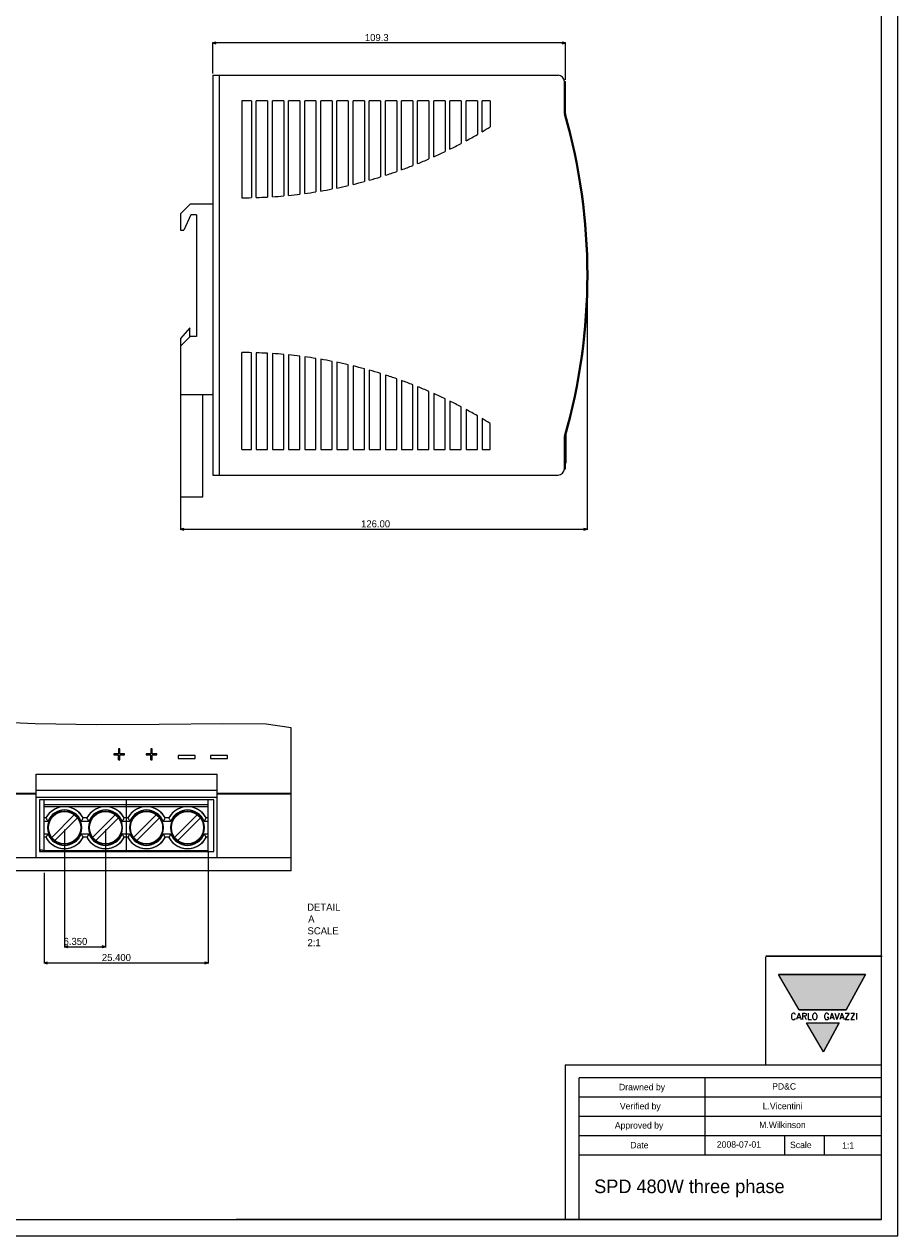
# Model space of a CAD drawing. Header units: inches. Extents: x 0 to 841, y 0 to 594.
# Tile 73 of 129: x 570 to 841, y 0 to 376. Entities that reach past the tile are written whole.
import ezdxf

# ---------------------------------------------------------------- set-up
doc = ezdxf.new("R2010")
doc.units = ezdxf.units.IN
doc.header["$LTSCALE"] = 46.255
doc.header["$MEASUREMENT"] = 0
doc.header["$PDMODE"] = 3
doc.header["$PDSIZE"] = 0.3125
doc.layers.get('0').update_dxf_attribs({"lineweight": 0})
doc.styles.add('Proxy_972A', font='trium.ttf.shx', dxfattribs={"height": 2})
doc.styles.add('Proxy_9810', font='txt.shx', dxfattribs={"width": 0.8, "height": 2})
doc.styles.get("Standard").update_dxf_attribs({"font": 'trium.ttf.shx'})
doc.dimstyles.new('DIMSTYLE_1', dxfattribs={"dimtxt": 2.2, "dimasz": 1, "dimexe": 0.18, "dimexo": 0.0625, "dimgap": 0.09, "dimtad": 1, "dimzin": 0, "dimdsep": 46, "dimtxsty": 'Standard', "dimblk": '_ARROW_FILLED', "dimcen": 0.09, "dimadec": 0, "dimazin": 0, "dimtp": 0.01, "dimtfac": 1, "dimtdec": 4, "dimtix": 1, "dimtmove": 0, "dimatfit": 3, "dimfxl": 1, "dimtolj": 1, "dimtzin": 0, "dimarcsym": 0})
doc.dimstyles.new('DIMSTYLE_4', dxfattribs={"dimtxt": 2.2, "dimasz": 1, "dimexe": 0.18, "dimexo": 0.0625, "dimgap": 0.09, "dimtad": 1, "dimdec": 1, "dimzin": 0, "dimdsep": 46, "dimtxsty": 'Standard', "dimblk": '_ARROW_FILLED', "dimcen": 0.09, "dimadec": 0, "dimazin": 0, "dimtfac": 1, "dimtdec": 4, "dimtix": 1, "dimtmove": 0, "dimatfit": 3, "dimfxl": 1, "dimtolj": 1, "dimtzin": 0, "dimarcsym": 0})
doc.dimstyles.new('DIMSTYLE_5', dxfattribs={"dimtxt": 2.2, "dimasz": 1, "dimexe": 0.18, "dimexo": 0.0625, "dimgap": 0.09, "dimtad": 1, "dimdec": 3, "dimlfac": 0.5, "dimzin": 0, "dimdsep": 46, "dimtxsty": 'Standard', "dimblk": '_ARROW_FILLED', "dimcen": 0.09, "dimadec": 0, "dimazin": 0, "dimtp": 0.001, "dimtfac": 1, "dimtdec": 4, "dimtix": 1, "dimtmove": 0, "dimatfit": 3, "dimfxl": 1, "dimtolj": 1, "dimtzin": 0, "dimarcsym": 0})

# ---------------------------------------------------------------- blocks, each defined once
blk = doc.blocks.new('LOGO_CARLO_GAVAZZI_BL0', base_point=(817.5, 69))
at = {"linetype": 'Continuous'}
for points in [[(810.42, 70), (804, 81), (831, 81), (825.04, 70)], [(818, 57), (812.75, 66), (822.88, 66)]]:
    blk.add_hatch(color=1, dxfattribs=at).paths.add_polyline_path(points, flags=0)
at = {"color": 1, "linetype": 'Continuous'}
for p, q in [((831, 81), (804, 81)), ((810.42, 70), (804, 81)), ((825.04, 70), (831, 81)), ((810.42, 70), (825.04, 70)), ((818, 57), (812.75, 66)), ((812.75, 66), (822.88, 66)), ((818, 57), (822.88, 66))]:
    blk.add_line(p, q, dxfattribs=at)
for points in [[(810.42, 70), (804, 81), (831, 81), (825.04, 70)], [(818, 57), (812.75, 66), (822.88, 66), (822.88, 66)]]:
    blk.add_lwpolyline(points, close=True, dxfattribs=at)
at = {"color": 2, "linetype": 'Continuous', "style": 'Proxy_9810'}
blk.add_text('CARLO GAVAZZI', height=2, dxfattribs=at).set_placement((807.77, 67))
blk = doc.blocks.new('_ARROW_FILLED')
at = {"linetype": 'ByBlock'}
blk.add_hatch(color=0, dxfattribs=at).paths.add_polyline_path([(0, 0), (-1, 0.25), (-1, -0.25)], flags=0)
at = {"color": 0, "linetype": 'ByBlock'}
blk.add_lwpolyline([(0, 0), (-1, 0.25), (-1, -0.25), (-1, -0.25)], close=True, dxfattribs=at)
blk = doc.blocks.new('*D17')
at = {"color": 0, "lineweight": -2}
for p, q in [((628.72, 360.36), (628.72, 369.98)), ((737.01, 369.8), (629.72, 369.8)), ((738.01, 358.36), (738.01, 369.98))]:
    blk.add_line(p, q, dxfattribs=at)
at = {"layer": 'Defpoints', "color": 0}
for p in [(628.72, 369.8), (628.72, 360.3), (738.01, 358.3)]:
    blk.add_point(p, dxfattribs=at)
at = {"color": 0, "lineweight": -2, "rotation": 180}
blk.add_blockref('_ARROW_FILLED', (628.72, 369.8), dxfattribs=at)
at = {"color": 0, "lineweight": -2}
blk.add_blockref('_ARROW_FILLED', (738.01, 369.8), dxfattribs=at)
at = {"color": 0, "insert": (679.54, 371.45), "char_height": 2.2, "attachment_point": 5}
blk.add_mtext('\\A1;109.3', dxfattribs=at)

msp = doc.modelspace()

# ---------------------------------------------------------------- linework, layer by layer
at = {"color": 7, "linetype": 'Continuous'}
for p, q in [((841, 0), (841, 594)), ((836, 5), (836, 589)), ((628.7169, 359.8013), (628.7169, 235.8013)), ((628.7169, 359.8013), (735.714, 359.8013)), ((737.714, 357.8013), (738.014, 357.8013)), ((738.014, 347.8853), (738.014, 357.8013)), ((637.7169, 351.8013), (637.7169, 321.8013)), ((640.7169, 351.8013), (637.7169, 351.8013)), ((640.7169, 351.8013), (640.7169, 321.8322)), ((642.2169, 321.8708), (642.2169, 351.8013)), ((645.7169, 351.8013), (642.2169, 351.8013)), ((645.7169, 351.8013), (645.7169, 322.021)), ((647.2169, 322.1113), (647.2169, 351.8013)), ((650.7169, 351.8013), (647.2169, 351.8013)), ((650.7169, 351.8013), (650.7169, 322.3822)), ((652.2169, 322.5244), (652.2169, 351.8013)), ((655.7169, 351.8013), (652.2169, 351.8013)), ((655.7169, 351.8013), (655.7169, 322.9171)), ((657.2169, 323.1117), (657.2169, 351.8013)), ((660.7169, 351.8013), (657.2169, 351.8013)), ((660.7169, 351.8013), (660.7169, 323.6275)), ((662.2169, 323.8753), (662.2169, 351.8013)), ((665.7169, 351.8013), (662.2169, 351.8013)), ((665.7169, 351.8013), (665.7169, 324.5161)), ((667.2169, 324.818), (667.2169, 351.8013)), ((670.7169, 351.8013), (667.2169, 351.8013)), ((670.7169, 351.8013), (670.7169, 325.5863)), ((672.2169, 325.9434), (672.2169, 351.8013)), ((675.7169, 351.8013), (672.2169, 351.8013)), ((675.7169, 351.8013), (675.7169, 326.8422)), ((677.2169, 327.2559), (677.2169, 351.8013)), ((680.7169, 351.8013), (677.2169, 351.8013)), ((680.7169, 351.8013), (680.7169, 328.2888)), ((682.2169, 328.7608), (682.2169, 351.8013)), ((685.7169, 351.8013), (682.2169, 351.8013)), ((685.7169, 351.8013), (685.7169, 329.9321)), ((687.2169, 330.4644), (687.2169, 351.8013)), ((690.7169, 351.8013), (687.2169, 351.8013)), ((690.7169, 351.8013), (690.7169, 331.7792)), ((692.2169, 332.3744), (692.2169, 351.8013)), ((695.7169, 351.8013), (692.2169, 351.8013)), ((695.7169, 351.8013), (695.7169, 333.8387)), ((697.2169, 334.4994), (697.2169, 351.8013)), ((700.7169, 351.8013), (697.2169, 351.8013)), ((700.7169, 351.8013), (700.7169, 336.1205)), ((702.2169, 336.8501), (702.2169, 351.8013)), ((705.7169, 351.8013), (702.2169, 351.8013)), ((705.7169, 351.8013), (705.7169, 338.6364)), ((707.2169, 339.4388), (707.2169, 351.8013)), ((710.7169, 351.8013), (707.2169, 351.8013)), ((710.7169, 351.8013), (710.7169, 341.4004)), ((712.2169, 342.2804), (712.2169, 351.8013)), ((714.7169, 351.8013), (712.2169, 351.8013)), ((714.7169, 351.8013), (714.7169, 343.8013)), ((618.7169, 316.8013), (621.7169, 319.8013)), ((628.7169, 319.8013), (621.7169, 319.8013)), ((618.7169, 316.8013), (618.7169, 311.8013)), ((621.9223, 316.4613), (619.7133, 311.8013)), ((623.7169, 316.4613), (621.9223, 316.4613)), ((623.7169, 316.4613), (623.7169, 278.8013)), ((618.7169, 311.8013), (619.7133, 311.8013)), ((621.6374, 281.5178), (618.7169, 278.1859)), ((618.7169, 275.8013), (621.7169, 278.8013)), ((618.7169, 278.1859), (618.7169, 229.04)), ((621.6374, 278.7219), (621.6374, 281.5178)), ((623.7169, 278.8013), (621.7169, 278.8013)), ((637.7169, 243.8013), (637.7169, 273.8013)), ((640.7169, 243.8013), (640.7169, 273.7704)), ((642.2169, 273.7318), (642.2169, 243.8013)), ((645.7169, 243.8013), (645.7169, 273.5816)), ((647.2169, 273.4914), (647.2169, 243.8013)), ((650.7169, 243.8013), (650.7169, 273.2204)), ((652.2169, 273.0783), (652.2169, 243.8013)), ((655.7169, 243.8013), (655.7169, 272.6856)), ((657.2169, 272.491), (657.2169, 243.8013)), ((660.7169, 243.8013), (660.7169, 271.9751)), ((662.2169, 271.7274), (662.2169, 243.8013)), ((665.7169, 243.8013), (665.7169, 271.0865)), ((667.2169, 270.7847), (667.2169, 243.8013)), ((670.7169, 243.8013), (670.7169, 270.0163)), ((672.2169, 269.6593), (672.2169, 243.8013)), ((675.7169, 243.8013), (675.7169, 268.7605)), ((677.2169, 268.3468), (677.2169, 243.8013)), ((680.7169, 243.8013), (680.7169, 267.3139)), ((682.2169, 266.8419), (682.2169, 243.8013)), ((685.7169, 243.8013), (685.7169, 265.6706)), ((687.2169, 265.1382), (687.2169, 243.8013)), ((690.7169, 243.8013), (690.7169, 263.8234)), ((692.2169, 263.2283), (692.2169, 243.8013)), ((618.7169, 260.8013), (628.7169, 260.8013)), ((625.6358, 229.04), (625.6358, 260.8013)), ((695.7169, 243.8013), (695.7169, 261.7639)), ((697.2169, 261.1032), (697.2169, 243.8013)), ((700.7169, 243.8013), (700.7169, 259.4821)), ((702.2169, 258.7526), (702.2169, 243.8013)), ((705.7169, 243.8013), (705.7169, 256.9663)), ((707.2169, 256.1638), (707.2169, 243.8013)), ((710.7169, 243.8013), (710.7169, 254.2023)), ((712.2169, 253.3223), (712.2169, 243.8013)), ((714.7169, 243.8013), (714.7169, 251.8013)), ((738.2169, 239.7513), (738.2169, 248.4794)), ((738.014, 237.8013), (738.014, 247.7174)), ((637.7169, 243.8013), (640.7169, 243.8013)), ((642.2169, 243.8013), (645.7169, 243.8013)), ((647.2169, 243.8013), (650.7169, 243.8013)), ((652.2169, 243.8013), (655.7169, 243.8013)), ((657.2169, 243.8013), (660.7169, 243.8013)), ((662.2169, 243.8013), (665.7169, 243.8013)), ((667.2169, 243.8013), (670.7169, 243.8013)), ((672.2169, 243.8013), (675.7169, 243.8013)), ((677.2169, 243.8013), (680.7169, 243.8013)), ((682.2169, 243.8013), (685.7169, 243.8013)), ((687.2169, 243.8013), (690.7169, 243.8013)), ((692.2169, 243.8013), (695.7169, 243.8013)), ((697.2169, 243.8013), (700.7169, 243.8013)), ((702.2169, 243.8013), (705.7169, 243.8013)), ((707.2169, 243.8013), (710.7169, 243.8013)), ((712.2169, 243.8013), (714.7169, 243.8013)), ((737.714, 237.8013), (738.014, 237.8013)), ((628.7169, 235.8013), (735.714, 235.8013)), ((618.7169, 229.04), (625.6358, 229.04)), ((573.6849, 158.7276), (555.4303, 159.5793)), ((592.8527, 158.3995), (573.6849, 158.7276)), ((612.1294, 158.4959), (592.8527, 158.3995)), ((631.8025, 158.7276), (612.1294, 158.4959)), ((645.237, 158.5619), (631.8025, 158.7276)), ((653.0512, 157.4592), (645.237, 158.5619)), ((653.0512, 113.1219), (653.0512, 157.4592)), ((599.9262, 150.9273), (599.5512, 150.9273)), ((599.5512, 150.9273), (599.5512, 149.4379)), ((599.9262, 149.4379), (599.9262, 150.9273)), ((609.9262, 150.9273), (609.5512, 150.9273)), ((609.5512, 150.9273), (609.5512, 149.4379)), ((609.9262, 149.4379), (609.9262, 150.9273)), ((599.5512, 149.4379), (598.0512, 149.4379)), ((598.0512, 149.4379), (598.0512, 149.066)), ((598.0512, 149.1141), (599.5512, 149.1141)), ((598.0512, 149.0658), (599.5512, 149.0658)), ((599.5512, 147.5783), (599.5512, 149.1141)), ((599.5512, 147.6274), (599.9262, 147.6274)), ((599.5512, 147.5783), (599.9262, 147.5783)), ((601.4262, 149.4379), (599.9262, 149.4379)), ((599.9262, 149.1141), (601.4262, 149.1141)), ((599.9262, 147.5783), (599.9262, 149.1141)), ((599.9262, 149.0658), (601.4262, 149.0658)), ((601.4262, 149.0658), (601.4262, 149.4377)), ((609.5512, 149.4379), (608.0512, 149.4379)), ((608.0512, 149.4379), (608.0512, 149.066)), ((608.0512, 149.1141), (609.5512, 149.1141)), ((608.0512, 149.0658), (609.5512, 149.0658)), ((609.5512, 147.5783), (609.5512, 149.1141)), ((609.5512, 147.6274), (609.9262, 147.6274)), ((609.5512, 147.5783), (609.9262, 147.5783)), ((611.4262, 149.4379), (609.9262, 149.4379)), ((609.9262, 149.1141), (611.4262, 149.1141)), ((609.9262, 147.5783), (609.9262, 149.1141)), ((609.9262, 149.0658), (611.4262, 149.0658)), ((611.4262, 149.0658), (611.4262, 149.4377)), ((623.3012, 148.8798), (618.0512, 148.8798)), ((618.0512, 148.8798), (618.0512, 147.95)), ((618.0512, 147.999), (623.3012, 147.999)), ((618.0512, 147.95), (623.3012, 147.95)), ((623.3012, 147.95), (623.3012, 148.8798)), ((633.3012, 148.8798), (628.0512, 148.8798)), ((628.0512, 148.8798), (628.0512, 147.95)), ((628.0512, 147.999), (633.3012, 147.999)), ((628.0512, 147.95), (633.3012, 147.95)), ((633.3012, 147.95), (633.3012, 148.8798)), ((574.0512, 143.1219), (630.0512, 143.1219)), ((574.0512, 117.1219), (574.0512, 143.1219)), ((630.0512, 117.1219), (630.0512, 143.1219)), ((629.0512, 135.1219), (575.0512, 135.1219)), ((575.0512, 135.1219), (575.0512, 119.1219)), ((576.4512, 119.1219), (576.4512, 135.1219)), ((627.2512, 133.6298), (576.4512, 133.6298)), ((627.2512, 133.0219), (576.4512, 133.0219)), ((601.8512, 135.1219), (601.8512, 119.1219)), ((608.2012, 133.0219), (607.8304, 133.0113)), ((627.2512, 119.1219), (627.2512, 135.1219)), ((629.0512, 119.1219), (629.0512, 135.1219)), ((577.0349, 129.5219), (576.4512, 129.5219)), ((577.0548, 129.5598), (577.0349, 129.5219)), ((577.0349, 129.5219), (577.0367, 129.5187)), ((577.0367, 129.5187), (577.1065, 129.4047)), ((577.1065, 129.4047), (577.1631, 129.3131)), ((577.1631, 129.3131), (577.236, 129.1963)), ((577.236, 129.1963), (577.3249, 129.0562)), ((585.8069, 130.5176), (578.8055, 123.5161)), ((579.7955, 122.5262), (586.7969, 129.5276)), ((588.4696, 129.3621), (588.4049, 129.2577)), ((588.5657, 129.5187), (588.4696, 129.3621)), ((588.5675, 129.5219), (588.5476, 129.5598)), ((588.5675, 129.5219), (588.5657, 129.5187)), ((589.7349, 129.5219), (588.5675, 129.5219)), ((589.7548, 129.5598), (589.7349, 129.5219)), ((589.7367, 129.5187), (589.7349, 129.5219)), ((589.8064, 129.4048), (589.7367, 129.5187)), ((589.8632, 129.313), (589.8064, 129.4048)), ((589.9363, 129.1959), (589.8632, 129.313)), ((590.0254, 129.0554), (589.9363, 129.1959)), ((598.5069, 130.5176), (591.5055, 123.5161)), ((592.4955, 122.5262), (599.4969, 129.5276)), ((601.1697, 129.3621), (601.1049, 129.2577)), ((601.2657, 129.5187), (601.1697, 129.3621)), ((601.2675, 129.5219), (601.2476, 129.5598)), ((601.2675, 129.5219), (601.2657, 129.5187)), ((602.4349, 129.5219), (601.2675, 129.5219)), ((602.4548, 129.5598), (602.4349, 129.5219)), ((602.4349, 129.5219), (602.4367, 129.5187)), ((602.4367, 129.5187), (602.5065, 129.4047)), ((602.5065, 129.4047), (602.5631, 129.3131)), ((602.5631, 129.3131), (602.636, 129.1963)), ((602.636, 129.1963), (602.7249, 129.0562)), ((611.2069, 130.5176), (604.2055, 123.5161)), ((605.1955, 122.5262), (612.1969, 129.5276)), ((613.8697, 129.3621), (613.8049, 129.2577)), ((613.9657, 129.5187), (613.8697, 129.3621)), ((613.9675, 129.5219), (613.9476, 129.5598)), ((613.9675, 129.5219), (613.9657, 129.5187)), ((615.1349, 129.5219), (613.9675, 129.5219)), ((615.1548, 129.5598), (615.1349, 129.5219)), ((615.1367, 129.5187), (615.1349, 129.5219)), ((615.2064, 129.4048), (615.1367, 129.5187)), ((615.2632, 129.313), (615.2064, 129.4048)), ((615.3363, 129.1959), (615.2632, 129.313)), ((615.4254, 129.0554), (615.3363, 129.1959)), ((623.9069, 130.5176), (616.9055, 123.5161)), ((617.8955, 122.5262), (624.8969, 129.5276)), ((626.5696, 129.3621), (626.5049, 129.2577)), ((626.6657, 129.5187), (626.5696, 129.3621)), ((626.6675, 129.5219), (626.6476, 129.5598)), ((626.6675, 129.5219), (626.6657, 129.5187)), ((627.2512, 129.5219), (626.6675, 129.5219)), ((588.277, 123.9884), (588.3661, 123.8478)), ((601.0664, 123.8474), (600.9775, 123.9876)), ((613.677, 123.9884), (613.7661, 123.8478)), ((626.4664, 123.8474), (626.3775, 123.9876)), ((577.0349, 123.5219), (576.4512, 123.5219)), ((577.0349, 123.5219), (577.0367, 123.525)), ((577.0349, 123.5219), (577.0548, 123.4839)), ((577.0367, 123.525), (577.1328, 123.6817)), ((577.1328, 123.6817), (577.1975, 123.786)), ((588.3661, 123.8478), (588.4392, 123.7307)), ((588.4392, 123.7307), (588.496, 123.6389)), ((588.496, 123.6389), (588.5657, 123.525)), ((588.5476, 123.4839), (588.5675, 123.5219)), ((588.5657, 123.525), (588.5675, 123.5219)), ((589.7349, 123.5219), (588.5675, 123.5219)), ((589.7349, 123.5219), (589.7367, 123.525)), ((589.7349, 123.5219), (589.7548, 123.4839)), ((589.7367, 123.525), (589.8327, 123.6817)), ((589.8327, 123.6817), (589.8975, 123.786)), ((601.1393, 123.7306), (601.0664, 123.8474)), ((601.1959, 123.639), (601.1393, 123.7306)), ((601.2657, 123.525), (601.1959, 123.639)), ((601.2476, 123.4839), (601.2675, 123.5219)), ((601.2675, 123.5219), (601.2657, 123.525)), ((602.4349, 123.5219), (601.2675, 123.5219)), ((602.4349, 123.5219), (602.4367, 123.525)), ((602.4349, 123.5219), (602.4548, 123.4839)), ((602.4367, 123.525), (602.5327, 123.6817)), ((602.5327, 123.6817), (602.5975, 123.786)), ((613.7661, 123.8478), (613.8392, 123.7307)), ((613.8392, 123.7307), (613.896, 123.6389)), ((613.896, 123.6389), (613.9657, 123.525)), ((613.9476, 123.4839), (613.9675, 123.5219)), ((613.9657, 123.525), (613.9675, 123.5219)), ((615.1349, 123.5219), (613.9675, 123.5219)), ((615.1349, 123.5219), (615.1367, 123.525)), ((615.1349, 123.5219), (615.1548, 123.4839)), ((615.1367, 123.525), (615.2327, 123.6817)), ((615.2327, 123.6817), (615.2975, 123.786)), ((626.5393, 123.7306), (626.4664, 123.8474)), ((626.5959, 123.639), (626.5393, 123.7306)), ((626.6657, 123.525), (626.5959, 123.639)), ((626.6476, 123.4839), (626.6675, 123.5219)), ((626.6675, 123.5219), (626.6657, 123.525)), ((627.2512, 123.5219), (626.6675, 123.5219)), ((574.0512, 117.1219), (406.0512, 117.1219)), ((575.0512, 119.1219), (629.0512, 119.1219)), ((575.3112, 119.6358), (575.8372, 119.6358)), ((575.3112, 119.1219), (575.3112, 119.6358)), ((576.1938, 119.3359), (575.8372, 119.6358)), ((576.1938, 119.3359), (576.4512, 119.3359)), ((576.4512, 119.4644), (627.2512, 119.4644)), ((653.0512, 117.1219), (630.0512, 117.1219)), ((653.0512, 113.1219), (303.0512, 113.1219)), ((800, 86.4865), (799.9845, 52.9051)), ((737.9678, 53), (836, 53)), ((5, 5), (836, 5)), ((0, 0), (841, 0))]:
    msp.add_line(p, q, dxfattribs=at)
at = {"color": 9, "linetype": 'Continuous'}
for p, q in [((630.7169, 359.8013), (630.7169, 235.8013)), ((737.714, 347.8853), (738.014, 347.8853)), ((737.7371, 347.7207), (738.0255, 347.803)), ((738.0169, 248.904), (738.0169, 248.876)), ((738.014, 247.7174), (737.714, 247.7174)), ((738.0255, 247.7996), (737.7371, 247.8819)), ((738.0169, 247.7584), (738.0169, 242.4513)), ((574.0512, 136.9539), (406.0512, 136.9539)), ((574.0512, 137.1185), (496.1467, 137.1185)), ((574.0512, 138.1821), (630.0512, 138.1821)), ((574.0512, 136.0076), (630.0512, 136.0076)), ((653.0512, 137.1185), (630.0512, 137.1185)), ((653.0512, 136.9539), (630.0512, 136.9539)), ((576.4512, 128.5219), (577.6777, 128.5219)), ((587.9247, 128.5219), (590.3777, 128.5219)), ((600.6247, 128.5219), (603.0777, 128.5219)), ((613.3247, 128.5219), (615.7777, 128.5219)), ((626.0247, 128.5219), (627.2512, 128.5219)), ((577.6777, 124.5219), (576.4512, 124.5219)), ((590.3777, 124.5219), (587.9247, 124.5219)), ((603.0777, 124.5219), (600.6247, 124.5219)), ((615.7777, 124.5219), (613.3247, 124.5219)), ((627.2512, 124.5219), (626.0247, 124.5219)), ((630.0512, 117.1219), (574.0512, 117.1219))]:
    msp.add_line(p, q, dxfattribs=at)
at = {"color": 3, "linetype": 'Continuous'}
for p, q in [((737.714, 347.8853), (737.714, 357.8013)), ((737.714, 237.8013), (737.714, 247.7174))]:
    msp.add_line(p, q, dxfattribs=at)
for p, q in [((800.0717, 86.775), (835.993, 86.775)), ((800.0717, 86.6308), (835.993, 86.6308)), ((835.993, 86.775), (835.993, 86.9193)), ((835.993, 86.6308), (836.1372, 86.6308)), ((737.9678, 53.0334), (737.9678, 5.0318))]:
    msp.add_line(p, q)
at = {"color": 2, "linetype": 'Continuous'}
for p, q in [((836, 5), (836, 53)), ((742.2406, 4.9444), (742.2406, 49)), ((836, 49), (742.2511, 49)), ((781.3233, 31), (781.3233, 49)), ((836, 43), (742.2511, 43)), ((836, 37), (742.393, 37)), ((836, 31), (742.2511, 31)), ((781.3233, 25), (781.3233, 31)), ((806, 25), (806, 31)), ((818.2528, 25), (818.2528, 31)), ((836, 25), (742.2511, 25)), ((836, 5), (636, 5))]:
    msp.add_line(p, q, dxfattribs=at)
at = {"color": 7, "linetype": 'Continuous'}
for points in [[(582.8012, 133.0219), (582.4304, 133.0113), (582.4186, 133.0103), (582.0608, 132.9796), (581.6936, 132.9268), (581.33, 132.8532), (580.9713, 132.759), (580.6184, 132.6444), (580.2727, 132.5099), (579.9352, 132.3559), (579.6071, 132.1829), (579.2894, 131.9915), (578.983, 131.7823), (578.6892, 131.5559), (578.4087, 131.3131), (578.1425, 131.0547), (577.8915, 130.7816), (577.6565, 130.4946), (577.4383, 130.1946), (577.2375, 129.8827), (577.0548, 129.5598)], [(588.5476, 129.5598), (588.3649, 129.8827), (588.1641, 130.1946), (587.9459, 130.4946), (587.7109, 130.7816), (587.4599, 131.0547), (587.1937, 131.3131), (586.9132, 131.5559), (586.6194, 131.7823), (586.313, 131.9915), (585.9953, 132.1829), (585.6672, 132.3559), (585.3297, 132.5099), (584.984, 132.6444), (584.6311, 132.759), (584.2724, 132.8532), (583.9088, 132.9268), (583.5416, 132.9796), (583.1838, 133.0103), (583.172, 133.0113), (582.8012, 133.0219)], [(601.2476, 129.5598), (601.0649, 129.8827), (600.8641, 130.1946), (600.6459, 130.4946), (600.4109, 130.7816), (600.1599, 131.0547), (599.8937, 131.3131), (599.6132, 131.5559), (599.3194, 131.7823), (599.013, 131.9915), (598.6953, 132.1829), (598.3672, 132.3559), (598.0297, 132.5099), (597.684, 132.6444), (597.3311, 132.759), (596.9724, 132.8532), (596.6088, 132.9268), (596.2416, 132.9796), (595.8838, 133.0103), (595.872, 133.0113), (595.5012, 133.0219), (595.1304, 133.0113), (595.1186, 133.0103), (594.7608, 132.9796), (594.3936, 132.9268), (594.03, 132.8532), (593.6713, 132.759), (593.3184, 132.6444), (592.9727, 132.5099), (592.6352, 132.3559), (592.3071, 132.1829), (591.9893, 131.9915), (591.683, 131.7823), (591.3892, 131.5559), (591.1087, 131.3131), (590.8425, 131.0547), (590.5915, 130.7816), (590.3565, 130.4946), (590.1383, 130.1946), (589.9375, 129.8827), (589.7548, 129.5598)], [(607.8304, 133.0113), (607.4608, 132.9796), (607.0936, 132.9268), (606.73, 132.8532), (606.3713, 132.759), (606.0184, 132.6444), (605.6727, 132.5099), (605.3352, 132.3559), (605.0071, 132.1829), (604.6894, 131.9915), (604.383, 131.7823), (604.0892, 131.5559), (603.8087, 131.3131), (603.5425, 131.0547), (603.2915, 130.7816), (603.0565, 130.4946), (602.8383, 130.1946), (602.6375, 129.8827), (602.4548, 129.5598)], [(613.9476, 129.5598), (613.7649, 129.8827), (613.5641, 130.1946), (613.3459, 130.4946), (613.1109, 130.7816), (612.8599, 131.0547), (612.5937, 131.3131), (612.3132, 131.5559), (612.0194, 131.7823), (611.7131, 131.9915), (611.3953, 132.1829), (611.0672, 132.3559), (610.7297, 132.5099), (610.384, 132.6444), (610.0311, 132.759), (609.6724, 132.8532), (609.3088, 132.9268), (608.9416, 132.9796), (608.5838, 133.0103), (608.572, 133.0113), (608.2012, 133.0219)], [(626.6476, 129.5598), (626.4649, 129.8827), (626.2641, 130.1946), (626.0459, 130.4946), (625.8109, 130.7816), (625.5599, 131.0547), (625.2937, 131.3131), (625.0132, 131.5559), (624.7194, 131.7823), (624.413, 131.9915), (624.0953, 132.1829), (623.7672, 132.3559), (623.4297, 132.5099), (623.084, 132.6444), (622.7311, 132.759), (622.3724, 132.8532), (622.0088, 132.9268), (621.6416, 132.9796), (621.2838, 133.0103), (621.272, 133.0113), (620.9012, 133.0219), (620.5304, 133.0113), (620.5186, 133.0103), (620.1608, 132.9796), (619.7936, 132.9268), (619.43, 132.8532), (619.0713, 132.759), (618.7184, 132.6444), (618.3727, 132.5099), (618.0352, 132.3559), (617.7071, 132.1829), (617.3894, 131.9915), (617.083, 131.7823), (616.7892, 131.5559), (616.5087, 131.3131), (616.2425, 131.0547), (615.9915, 130.7816), (615.7565, 130.4946), (615.5383, 130.1946), (615.3375, 129.8827), (615.1548, 129.5598)], [(577.3249, 129.0562), (577.3749, 128.9782), (577.4287, 128.8955), (577.5464, 128.7159)], [(577.5464, 128.7159), (577.6104, 128.6203), (577.6777, 128.5219)], [(588.2274, 128.978), (588.1164, 128.8078), (588.0559, 128.7158), (587.992, 128.6202), (587.9247, 128.5219)], [(588.4049, 129.2577), (588.3237, 129.129), (588.2774, 129.056), (588.2274, 128.978)], [(590.2469, 128.7152), (590.1293, 128.8946), (590.0755, 128.9773), (590.0254, 129.0554)], [(590.3777, 128.5219), (590.3106, 128.6199), (590.2469, 128.7152)], [(600.9274, 128.978), (600.8164, 128.8078), (600.7559, 128.7158), (600.692, 128.6202), (600.6247, 128.5219)], [(601.1049, 129.2577), (601.0237, 129.129), (600.9774, 129.056), (600.9274, 128.978)], [(602.7249, 129.0562), (602.7749, 128.9782), (602.8287, 128.8955), (602.9464, 128.7159)], [(602.9464, 128.7159), (603.0104, 128.6203), (603.0777, 128.5219)], [(613.6274, 128.978), (613.5164, 128.8078), (613.4559, 128.7158), (613.392, 128.6202), (613.3247, 128.5219)], [(613.8049, 129.2577), (613.7237, 129.129), (613.6774, 129.056), (613.6274, 128.978)], [(615.6469, 128.7152), (615.5293, 128.8946), (615.4755, 128.9773), (615.4254, 129.0554)], [(615.7777, 128.5219), (615.7106, 128.6199), (615.6469, 128.7152)], [(626.3274, 128.978), (626.2164, 128.8078), (626.1559, 128.7158), (626.092, 128.6202), (626.0247, 128.5219)], [(626.5049, 129.2577), (626.4237, 129.129), (626.3774, 129.056), (626.3274, 128.978)], [(577.1975, 123.786), (577.2787, 123.9148), (577.325, 123.9877), (577.375, 124.0657)], [(577.375, 124.0657), (577.486, 124.236), (577.5465, 124.328), (577.6104, 124.4236), (577.6777, 124.5219)], [(587.9247, 124.5219), (587.9918, 124.4239), (588.0555, 124.3285)], [(588.0555, 124.3285), (588.1731, 124.1492), (588.2269, 124.0664), (588.277, 123.9884)], [(589.8975, 123.786), (589.9787, 123.9148), (590.025, 123.9877), (590.075, 124.0657)], [(590.075, 124.0657), (590.186, 124.236), (590.2465, 124.328), (590.3104, 124.4236), (590.3777, 124.5219)], [(600.756, 124.3279), (600.692, 124.4235), (600.6247, 124.5219)], [(600.9775, 123.9876), (600.9275, 124.0656), (600.8737, 124.1483), (600.756, 124.3279)], [(602.5975, 123.786), (602.6787, 123.9148), (602.725, 123.9877), (602.775, 124.0657), (602.8288, 124.1484)], [(602.8288, 124.1484), (602.9465, 124.328), (603.0104, 124.4236), (603.0777, 124.5219)], [(613.3247, 124.5219), (613.3918, 124.4239), (613.4555, 124.3285)], [(613.4555, 124.3285), (613.5731, 124.1492), (613.6269, 124.0664), (613.677, 123.9884)], [(615.2975, 123.786), (615.3787, 123.9148), (615.425, 123.9877), (615.475, 124.0657)], [(615.475, 124.0657), (615.586, 124.236), (615.6465, 124.328), (615.7104, 124.4236), (615.7777, 124.5219)], [(626.156, 124.3279), (626.092, 124.4235), (626.0247, 124.5219)], [(626.3775, 123.9876), (626.3275, 124.0656), (626.2737, 124.1483), (626.156, 124.3279)], [(577.0548, 123.4839), (577.2375, 123.161), (577.4383, 122.8491), (577.6565, 122.5492), (577.8915, 122.2622), (578.1425, 121.989), (578.4087, 121.7306), (578.6892, 121.4879), (578.983, 121.2615), (579.2894, 121.0522), (579.6071, 120.8608), (579.9352, 120.6878), (580.2727, 120.5338), (580.6184, 120.3993), (580.9713, 120.2848), (581.33, 120.1906), (581.6936, 120.1169), (582.0608, 120.0642), (582.4186, 120.0335), (582.4304, 120.0325), (582.8012, 120.0219)], [(582.8012, 120.0219), (583.172, 120.0325), (583.1838, 120.0335), (583.5416, 120.0642), (583.9088, 120.1169), (584.2724, 120.1906), (584.6311, 120.2848), (584.984, 120.3993), (585.3297, 120.5338), (585.6672, 120.6878), (585.9953, 120.8608), (586.313, 121.0522), (586.6194, 121.2615), (586.9132, 121.4879), (587.1937, 121.7306), (587.4599, 121.989), (587.7109, 122.2622), (587.9459, 122.5492), (588.1641, 122.8491), (588.3649, 123.161), (588.5476, 123.4839)], [(589.7548, 123.4839), (589.9375, 123.161), (590.1383, 122.8491), (590.3565, 122.5492), (590.5915, 122.2622), (590.8425, 121.989), (591.1087, 121.7306), (591.3892, 121.4879), (591.683, 121.2615), (591.9893, 121.0522), (592.3071, 120.8608), (592.6352, 120.6878), (592.9727, 120.5338), (593.3184, 120.3993), (593.6713, 120.2848), (594.03, 120.1906), (594.3936, 120.1169), (594.7608, 120.0642), (595.1186, 120.0335), (595.1304, 120.0325), (595.5012, 120.0219), (595.872, 120.0325), (595.8838, 120.0335), (596.2416, 120.0642), (596.6088, 120.1169), (596.9724, 120.1906), (597.3311, 120.2848), (597.684, 120.3993), (598.0297, 120.5338), (598.3672, 120.6878), (598.6953, 120.8608), (599.013, 121.0522), (599.3194, 121.2615), (599.6132, 121.4879), (599.8937, 121.7306), (600.1599, 121.989), (600.4109, 122.2622), (600.6459, 122.5492), (600.8641, 122.8491), (601.0649, 123.161), (601.2476, 123.4839)], [(602.4548, 123.4839), (602.6375, 123.161), (602.8383, 122.8491), (603.0565, 122.5492), (603.2915, 122.2622), (603.5425, 121.989), (603.8087, 121.7306), (604.0892, 121.4879), (604.383, 121.2615), (604.6894, 121.0522), (605.0071, 120.8608), (605.3352, 120.6878), (605.6727, 120.5338), (606.0184, 120.3993), (606.3713, 120.2848), (606.73, 120.1906), (607.0936, 120.1169), (607.4608, 120.0642), (607.8186, 120.0335), (607.8304, 120.0325), (608.2012, 120.0219)], [(608.2012, 120.0219), (608.572, 120.0325), (608.5838, 120.0335), (608.9416, 120.0642), (609.3088, 120.1169), (609.6724, 120.1906), (610.0311, 120.2848), (610.384, 120.3993), (610.7297, 120.5338), (611.0672, 120.6878), (611.3953, 120.8608), (611.7131, 121.0522), (612.0194, 121.2615), (612.3132, 121.4879), (612.5937, 121.7306), (612.8599, 121.989), (613.1109, 122.2622), (613.3459, 122.5492), (613.5641, 122.8491), (613.7649, 123.161), (613.9476, 123.4839)], [(615.1548, 123.4839), (615.3375, 123.161), (615.5383, 122.8491), (615.7565, 122.5492), (615.9915, 122.2622), (616.2425, 121.989), (616.5087, 121.7306), (616.7892, 121.4879), (617.083, 121.2615), (617.3894, 121.0522), (617.7071, 120.8608), (618.0352, 120.6878), (618.3727, 120.5338), (618.7184, 120.3993), (619.0713, 120.2848), (619.43, 120.1906), (619.7936, 120.1169), (620.1608, 120.0642), (620.5186, 120.0335), (620.5304, 120.0325), (620.9012, 120.0219), (621.272, 120.0325)], [(621.272, 120.0325), (621.6416, 120.0642), (622.0088, 120.1169), (622.3724, 120.1906), (622.7311, 120.2848), (623.084, 120.3993), (623.4297, 120.5338), (623.7672, 120.6878), (624.0953, 120.8608), (624.413, 121.0522), (624.7194, 121.2615), (625.0132, 121.4879), (625.2937, 121.7306), (625.5599, 121.989), (625.8109, 122.2622), (626.0459, 122.5492), (626.2641, 122.8491), (626.4649, 123.161), (626.6476, 123.4839)]]:
    msp.add_lwpolyline(points, dxfattribs=at)
for centre, radius in [((582.8012, 126.5219), 5.2), ((582.8012, 126.5219), 5), ((595.5012, 126.5219), 5.2), ((595.5012, 126.5219), 5), ((608.2012, 126.5219), 5.2), ((608.2012, 126.5219), 5), ((620.9012, 126.5219), 5.2), ((620.9012, 126.5219), 5)]:
    msp.add_circle(centre, radius, dxfattribs=at)
for centre, radius, start, end in [((735.714, 357.8013), 2, 0, 90), ((741.714, 348.3584), 4, 180, 195.77215), ((738.314, 347.8853), 0.3, 180, 195.919254), ((562.7169, 297.8013), 182.3, 344.080746, 15.919254), ((637.7169, 467.5513), 145.75, 300.74041, 301.890792), ((637.7169, 467.5513), 145.75, 296.265966, 297.810732), ((637.7169, 467.5513), 145.75, 298.479475, 300.056757), ((637.7169, 467.5513), 145.75, 294.0939, 295.610245), ((637.7169, 467.5513), 145.75, 289.853885, 291.323686), ((637.7169, 467.5513), 145.75, 291.95807, 293.449566), ((637.7169, 467.5513), 145.75, 283.692248, 285.112813), ((637.7169, 467.5513), 145.75, 285.724496, 287.15908), ((637.7169, 467.5513), 145.75, 287.777256, 289.228178), ((637.7169, 467.5513), 145.75, 277.6887, 279.079482), ((637.7169, 467.5513), 145.75, 279.677138, 281.075934), ((637.7169, 467.5513), 145.75, 281.67742, 283.086105), ((637.7169, 467.5513), 145.75, 270, 271.179413), ((637.7169, 467.5513), 145.75, 271.769276, 273.146461), ((637.7169, 467.5513), 145.75, 273.737194, 275.11723), ((637.7169, 467.5513), 145.75, 275.709539, 277.094091), ((637.7169, 128.0513), 145.75, 88.820587, 90), ((637.7169, 128.0513), 145.75, 86.853539, 88.230724), ((637.7169, 128.0513), 145.75, 84.88277, 86.262806), ((637.7169, 128.0513), 145.75, 82.905909, 84.290461), ((637.7169, 128.0513), 145.75, 80.920518, 82.3113), ((637.7169, 128.0513), 145.75, 78.924066, 80.322862), ((637.7169, 128.0513), 145.75, 76.913895, 78.32258), ((637.7169, 128.0513), 145.75, 74.887187, 76.307752), ((637.7169, 128.0513), 145.75, 72.84092, 74.275504), ((637.7169, 128.0513), 145.75, 70.771822, 72.222744), ((637.7169, 128.0513), 145.75, 68.676314, 70.146115), ((637.7169, 128.0513), 145.75, 66.550434, 68.04193), ((637.7169, 128.0513), 145.75, 64.389755, 65.9061), ((637.7169, 128.0513), 145.75, 62.189268, 63.734034), ((637.7169, 128.0513), 145.75, 59.943243, 61.520525), ((637.7169, 128.0513), 145.75, 58.109208, 59.25959), ((741.714, 247.2442), 4, 164.22785, 180), ((738.0169, 248.7513), 0.2, 84.002708, 86.441034), ((738.314, 247.7174), 0.3, 164.080746, 180), ((737.7169, 241.5013), 0.5, 306.499135, 0), ((738.0169, 242.6513), 0.2, 270, 0), ((735.714, 237.8013), 2, 270, 0), ((737.7169, 239.7513), 0.5, 306.49609, 0), ((582.8012, 126.5219), 6.5, 27.486426, 152.513574), ((595.5012, 126.5219), 6.5, 27.486426, 152.513574), ((608.2012, 126.5219), 6.5, 27.486426, 152.513574), ((620.9012, 126.5219), 6.5, 27.486426, 152.513574), ((582.8012, 126.5219), 6.5, 207.486426, 332.513574), ((595.5012, 126.5219), 6.5, 207.486426, 332.513574), ((608.2012, 126.5219), 6.5, 207.486426, 332.513574), ((620.9012, 126.5219), 6.5, 207.486426, 332.513574)]:
    msp.add_arc(centre, radius, start, end, dxfattribs=at)
at = {"color": 3, "linetype": 'Continuous'}
for centre, radius, start, end in [((738.314, 347.8853), 0.6, 180, 195.919254), ((562.7169, 297.8013), 182, 344.080746, 15.919254), ((738.314, 247.7174), 0.6, 164.080746, 180)]:
    msp.add_arc(centre, radius, start, end, dxfattribs=at)
at = {"color": 9, "linetype": 'Continuous'}
for centre, start, end in [((582.8012, 126.5219), 21.323686, 158.676314), ((595.5012, 126.5219), 21.323686, 158.676314), ((608.2012, 126.5219), 21.323686, 158.676314), ((620.9012, 126.5219), 21.323686, 158.676314), ((582.8012, 126.5219), 201.323686, 338.676314), ((595.5012, 126.5219), 201.323686, 338.676314), ((608.2012, 126.5219), 201.323686, 338.676314), ((620.9012, 126.5219), 201.323686, 338.676314)]:
    msp.add_arc(centre, 5.5, start, end, dxfattribs=at)

# ---------------------------------------------------------------- block references
at = {"color": 2, "linetype": 'Continuous'}
msp.add_blockref('LOGO_CARLO_GAVAZZI_BL0', (817.5, 69), dxfattribs=at)

# ---------------------------------------------------------------- texts
at = {"color": 2, "linetype": 'Continuous', "style": 'Proxy_972A'}
for s, p in [('DETAIL', (657.9829, 100.7764)), ('A', (658.2971, 97.1097)), ('SCALE', (658.0876, 93.443)), ('2:1', (658.0876, 89.7764))]:
    msp.add_text(s, height=2.2, dxfattribs=at).set_placement(p)
at = {"color": 5, "linetype": 'Continuous', "style": 'Proxy_972A'}
for s, p in [('Drawned by', (754.6099, 45.1072)), ('Verified by', (754.8956, 39.173)), ('Approved by', (753.3211, 33.2387)), ('Date', (758.1162, 27.0896)), ('Scale', (807.6135, 27.173))]:
    msp.add_text(s, height=2, dxfattribs=at).set_placement(p)
at = {"color": 4, "linetype": 'Continuous', "style": 'Proxy_972A'}
for s, height, p in [('PD&C', 2, (802.0688, 45.308)), ('L.Vicentini', 2, (799.1468, 39.2245)), ('M.Wilkinson', 2, (798.0615, 33.3806)), ('2008-07-01', 2, (784.9438, 27.308)), ('1:1', 2, (823.7619, 27)), ('SPD 480W three phase', 4.2, (746.9281, 13.2261))]:
    msp.add_text(s, height=height, dxfattribs=at).set_placement(p)

# ---------------------------------------------------------------- dimensions: what is measured, and where the dimension line sits
at = {"color": 2, "linetype": 'Continuous'}
dim = msp.add_linear_dim(base=(628.7169, 369.8013), p1=(738.014, 358.3013), p2=(628.7169, 360.3013), angle=180, dimstyle='DIMSTYLE_4', override={"dimblk": '_ARROW_FILLED'}, dxfattribs=at)
dim.commit()
dim.dimension.update_dxf_attribs({"geometry": '*D17', "text_midpoint": (679.5399, 371.4513), "dimtype": 160})
for base, p1, p2, location, dimstyle in [((744.7169, 219.04), (618.7169, 260.3013), (744.7169, 297.3013), (679.1869, 220.69), 'DIMSTYLE_1'), ((595.5012, 89.5992), (582.8012, 126.0219), (595.5012, 126.0219), (586.169, 91.2492), 'DIMSTYLE_5'), ((627.2512, 84.5992), (576.4512, 112.6219), (627.2512, 118.8359), (598.869, 86.2492), 'DIMSTYLE_5')]:
    msp.add_linear_dim(base=base, p1=p1, p2=p2, location=location, dimstyle=dimstyle, override={"dimblk": '_ARROW_FILLED'}, dxfattribs=at).render()

doc.saveas('drawing.dxf')
